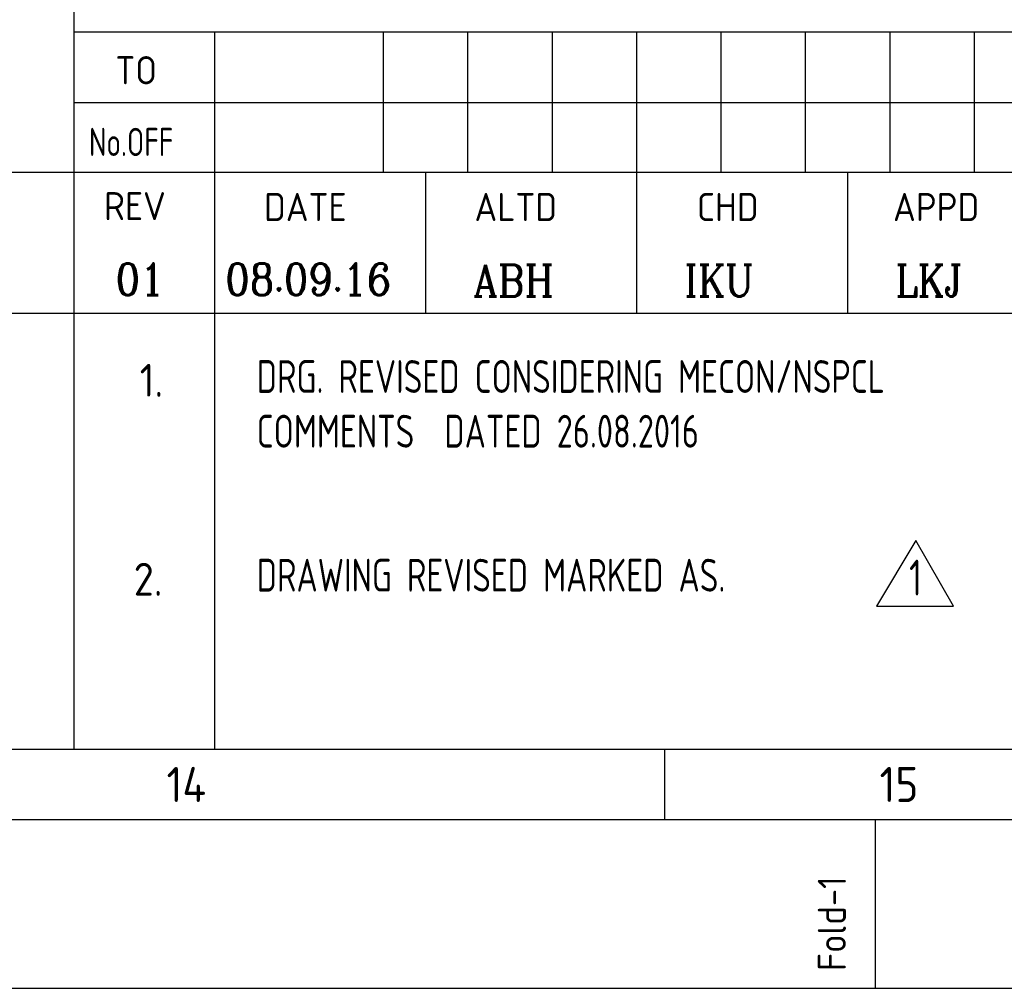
# Model space of a CAD drawing. Extents: x -287416 to 4934791, y -504132 to 1826789.
# Tile 69 of 132: x 102628 to 113127, y -183409 to -173077. Entities that reach past the tile are written whole.
import ezdxf
from ezdxf.enums import TextEntityAlignment as Align

# ---------------------------------------------------------------- set-up
doc = ezdxf.new("R2010")
doc.units = 0
doc.header["$LTSCALE"] = 800
doc.header["$MEASUREMENT"] = 0
doc.linetypes.add('CONTINOUS', pattern=[0])
doc.layers.get('0').update_dxf_attribs({"linetype": 'CONTINUOUS'})
doc.layers.add('FORMAT', color=7, linetype='CONTINUOUS')
doc.layers.add('HANGERS', color=1, linetype='CONTINUOUS')
doc.layers.add('TEXT', color=3, linetype='CONTINUOUS', lineweight=15)
doc.styles.add('ROMANC', font='romanc')
doc.styles.add('ROMANS', font='ISO9.shx', dxfattribs={"width": 0.8})
doc.styles.get("Standard").update_dxf_attribs({"font": 'ISO9'})

# ---------------------------------------------------------------- blocks, each defined once
blk = doc.blocks.new('A$C731D3036')
for p, q in [((-593.64, 265.66), (-593.64, 37.8)), ((-593.64, 151.19), (-26.68, 151.19)), ((-571.41, 151.19), (-571.41, 37.8)), ((-544.73, 151.19), (-544.73, 128.96)), ((-531.39, 151.19), (-531.39, 128.96)), ((-518.05, 151.19), (-518.05, 128.96)), ((-504.71, 151.19), (-504.71, 128.96)), ((-491.37, 151.19), (-491.37, 128.96)), ((-478.03, 151.19), (-478.03, 128.96)), ((-464.69, 151.19), (-464.69, 128.96)), ((-451.35, 151.19), (-451.35, 128.96)), ((-593.64, 140.07), (-438, 140.07)), ((-438, 128.96), (-749.28, 128.96)), ((-538.06, 128.96), (-538.06, 106.72)), ((-504.71, 128.96), (-504.71, 106.72)), ((-471.36, 128.96), (-471.36, 106.72)), ((-749.28, 106.72), (-26.68, 106.72)), ((-749.28, 106.72), (-337.95, 106.72)), ((-2590.23, 37.8), (-251.24, 37.8)), ((-500.26, 37.79), (-500.26, 26.67)), ((-466.91, 0), (-466.91, 26.68))]:
    blk.add_line(p, q)
for points in [[(0, 1869.86), (-2643.59, 1869.86), (-2643.59, 0), (0, 0)], [(-26.68, 1843.18), (-2616.91, 1843.18), (-2616.91, 26.68), (-26.68, 26.68)]]:
    blk.add_lwpolyline(points, close=True)
for s, p in [('TO', (-587.07, 142.92)), ('REV', (-588.86, 121.44)), ('DATE', (-563.57, 121.3)), ('ALTD', (-530.31, 121.3)), ('CHD', (-495.17, 121.3)), ('APPD', (-464.15, 121.3))]:
    blk.add_text(s, height=4.447).set_placement(p)
at = {"width": 0.8}
blk.add_text('No.OFF', height=4.447, dxfattribs=at).set_placement((-591.24, 131.58))
for s, p in [('14', (-575.85, 32.23)), ('15', (-463.22, 32.23))]:
    blk.add_text(s, height=5.558).set_placement(p, align=Align.MIDDLE)
blk.add_text('Fold-1', height=4.447, rotation=90).set_placement((-471.6, 2.74))
blk = doc.blocks.new('A$C4C8A360A')
at = {"layer": 'HANGERS', "linetype": 'Continuous'}
for p, q in [((3.427, 5.706), (0, 0)), ((6.692, 0), (3.427, 5.706)), ((0, 0), (6.692, 0))]:
    blk.add_line(p, q, dxfattribs=at)
at = {"layer": 'HANGERS', "linetype": 'Continuous', "style": 'ROMANS', "width": 0.8}
blk.add_text('1', height=3.123, dxfattribs=at).set_placement((2.837, 0.922))

msp = doc.modelspace()

# ---------------------------------------------------------------- block references
at = {"color": 1, "linetype": 'CONTINOUS', "lineweight": 15, "xscale": 67.46500254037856, "yscale": 67.46500254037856, "zscale": 67.46500254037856}
msp.add_blockref('A$C731D3036', (143254.7, -183408.7), dxfattribs=at)
at = {"layer": 'HANGERS', "linetype": 'Continuous', "xscale": 122.5, "yscale": 122.5, "zscale": 122.5}
msp.add_blockref('A$C4C8A360A', (111764.1, -179332.4), dxfattribs=at)

# ---------------------------------------------------------------- texts
at = {"layer": 'FORMAT', "color": 4, "style": 'ROMANC', "width": 0.9}
for s, p in [('01', (103650.4, -176015.2)), ('08.09.16', (104820.3, -176015)), ('ABH', (107464.4, -176029.9)), ('IKU', (109714.4, -176029.9)), ('LKJ', (111964.4, -176029.9))]:
    msp.add_text(s, height=337.5, dxfattribs=at).set_placement(p)
at = {"layer": 'TEXT', "style": 'ROMANS'}
for s, p in [('1.', (103907.6, -177098)), ('2.', (103843.2, -179220.9))]:
    msp.add_text(s, height=350, dxfattribs=at).set_placement(p)
at = {"layer": 'TEXT', "style": 'ROMANS', "width": 0.8}
msp.add_text('DRAWING REVISED MARKED AS.', height=350, dxfattribs=at).set_placement((105154.5, -179177.3))
at = {"layer": 'TEXT', "attachment_point": 1, "style": 'ROMANS'}
for s, insert, char_height, width in [('\\pi-450,l450;{\\Fromans|c0;1. ALL DIMENSIONS ARE IN MM & ELEVATIONS IN METERS UNLESS STATED OTHERWISE. \\P\\pi-900,l900;2. ALL ELEVATIONS ARE WITH RESPECT TO TG HALL 0.0M WHICH CORRESPONDS TO    RL(+)219.0M  \\P3. ALL CIVIL DETAILS SUCH AS DOORS/WALLS/CLADDINGS/OPENINGS/TOILETS/ STAIRCASES/LIFT ETC. ARE INDICATIVE ONLY & FOR EXACT DETAILS REFER CIVIL/ARCHITECTURE DRAWINGS. \\P4. CIVIL TO PROVIDE 2NOs. EPS (TOS) 250MM WIDEx13800MM LONG FOR HPH-5, 250MM WIDEx16300MM LONG FOR HPH-6 FOR MOVEMENT OF HP.HEATERS AS PER LOCATION SHOWN IN THE DWG. }', (104145.1, -153567.1), 450, 25083.616), ('DRG. REVISED CONSIDERING MECON/NSPCL COMMENTS  DATED 26.08.2016', (105154.5, -176708.1), 350, 8274.142)]:
    msp.add_mtext(s, dxfattribs=dict(at, insert=insert, char_height=char_height, width=width))

doc.saveas('drawing.dxf')
